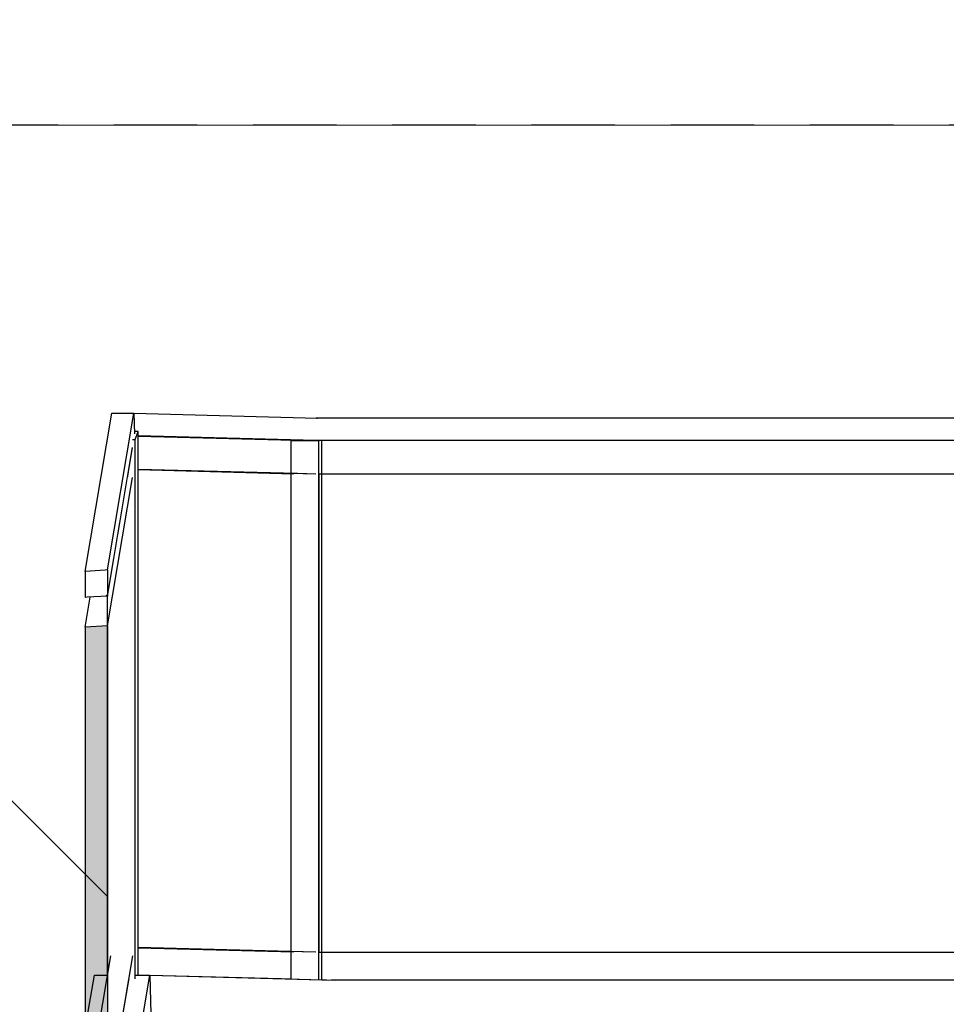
# Model space of a CAD drawing. Header units: millimetres. Extents: x -36478 to 31050, y -14815 to 11827.
# Tile 28 of 256: x -10737 to -9905, y 2391 to 3275. Entities that reach past the tile are written whole.
import ezdxf

# ---------------------------------------------------------------- set-up
doc = ezdxf.new("R2010")
doc.units = ezdxf.units.MM
doc.header["$MEASUREMENT"] = 0
doc.linetypes.add('Wipeout_Contour', pattern=[1000, 0, -1000])
doc.linetypes.add('Čárkovaná S', pattern=[125, 75, -50])
for name, color, linetype in [('2D prvky - obecné', 7, 'Continuous'), ('Nové_0', 7, 'Continuous'), ('Nové_Kóty - SP', 7, 'Continuous'), ('Nové_Popis', 7, 'Continuous'), ('Nové_Výplně - Povrchové', 7, 'Continuous'), ('Nové_Výplně – Řezové', 7, 'Continuous')]:
    doc.layers.add(name, color=color, linetype=linetype)
doc.styles.add('GENEROVANÝ_STYL_2', font='txt')
doc.dimstyles.new('GENEROVANÝ_STYL__1', dxfattribs={"dimtxt": 125, "dimasz": 190, "dimexe": 0.18, "dimexo": 300, "dimgap": 0, "dimtad": 1, "dimdec": 0, "dimzin": 0, "dimdsep": 46, "dimtxsty": 'GENEROVANÝ_STYL_2', "dimblk": 'ARROWHEAD_6', "dimblk1": 'ARROWHEAD_6', "dimblk2": 'ARROWHEAD_6', "dimcen": 0.09, "dimclrd": 1, "dimclre": 1, "dimclrt": 1, "dimazin": 0, "dimtfac": 1, "dimtdec": 4, "dimtmove": 0, "dimatfit": 3, "dimfxl": 1, "dimtolj": 1, "dimtzin": 0, "dimarcsym": 0})

# ---------------------------------------------------------------- blocks, each defined once
blk = doc.blocks.new('*D6337')
at = {"layer": 'Nové_Kóty - SP', "color": 1, "linetype": 'Continuous', "lineweight": 25}
for p, q in [((-12135.9, 7059.96), (-12135.9, 7209.96)), ((-12035.9, 6959.96), (-12235.9, 7159.96)), ((-11835.9, 7059.96), (-12323.4, 7059.96)), ((-12135.9, 331.03), (-12135.9, 7059.96)), ((-12235.9, 431.03), (-12035.9, 231.03)), ((-11835.9, 331.03), (-12323.4, 331.03))]:
    blk.add_line(p, q, dxfattribs=at)
at = {"layer": 'Nové_Kóty - SP', "color": 1, "lineweight": 25, "char_height": 125, "attachment_point": 7, "rotation": 90, "style": 'GENEROVANÝ_STYL_2'}
for s, insert in [('\\A1;{\\pql;\\fArial|b0|i0|c0|p38;6\xa0729}', (-12160.9, 3481.78)), ('\\A1;{\\pql;\\fArial|b0|i0|c0|p38;140}', (-11975.14, 360.64))]:
    blk.add_mtext(s, dxfattribs=dict(at, insert=insert))
blk = doc.blocks.new('ARROWHEAD_6')
at = {"color": 0, "linetype": 'Continuous', "lineweight": 0}
for p, q in [((-0.5, -0.5), (0.5, 0.5)), ((0, 0), (-1, 0))]:
    blk.add_line(p, q, dxfattribs=at)

msp = doc.modelspace()

# ---------------------------------------------------------------- wipeouts: each hides what was drawn before it
at = {"color": 254, "linetype": 'Wipeout_Contour', "lineweight": 0, "ltscale": 44363.630634}
msp.add_wipeout([(-9603.66, 3480), (-11544.66, 3480), (-11544.66, 3180), (-9603.66, 3180)], dxfattribs=at).dxf.layer = 'Nové_Výplně - Povrchové'
at = {"color": 254, "linetype": 'Wipeout_Contour', "lineweight": 0, "ltscale": 44062.911382}
msp.add_wipeout([(-10658.48, 2759.67), (-10658.48, 2757.44), (-10635.95, 2890.62), (-10635.95, 2890.79)], dxfattribs=at).dxf.layer = 'Nové_Výplně - Povrchové'

# ---------------------------------------------------------------- next in the draw order: wipeouts: each hides what was drawn before it
at = {"color": 254, "linetype": 'Wipeout_Contour', "lineweight": 0, "ltscale": 66123.67784}
msp.add_wipeout([(-10634.7, 2921.5), (-10658.5, 2780.8), (-10658.48, 2759.67), (-10635.95, 2890.79), (-10635.96, 2898.04), (-10634.16, 2902.92)], dxfattribs=at).dxf.layer = 'Nové_Výplně - Povrchové'

# ---------------------------------------------------------------- next in the draw order: wipeouts: each hides what was drawn before it
at = {"color": 254, "linetype": 'Wipeout_Contour', "lineweight": 0, "ltscale": 33060.500384}
msp.add_wipeout([(-10658.5, 2780.8), (-10634.7, 2921.5), (-10660.38, 2780.68)], dxfattribs=at).dxf.layer = 'Nové_Výplně - Povrchové'

# ---------------------------------------------------------------- next in the draw order: wipeouts: each hides what was drawn before it
at = {"color": 254, "linetype": 'Wipeout_Contour', "lineweight": 0, "ltscale": 44128.013028}
msp.add_wipeout([(-10660.38, 2780.68), (-10634.7, 2921.5), (-10654.59, 2921.5), (-10678.61, 2779.52)], dxfattribs=at).dxf.layer = 'Nové_Výplně - Povrchové'

# ---------------------------------------------------------------- next in the draw order: wipeouts: each hides what was drawn before it
at = {"color": 254, "linetype": 'Wipeout_Contour', "lineweight": 0, "ltscale": 87826.617926}
msp.add_wipeout([(-10635.95, 2890.62), (-10640.46, 2863.96), (-10635.97, 2863.96), (-10635.97, 2434.55), (-10639.49, 2413.76), (-10633.48, 2413.77), (-10633.48, 2898.04), (-10635.96, 2898.04)], dxfattribs=at).dxf.layer = 'Nové_Výplně - Povrchové'

# ---------------------------------------------------------------- next in the draw order: wipeouts: each hides what was drawn before it
at = {"color": 254, "linetype": 'Wipeout_Contour', "lineweight": 0, "ltscale": 54752.085109}
msp.add_wipeout([(-10633.48, 2898.04), (-10633.48, 2413.77), (-10632.92, 2417.11), (-10630.93, 2417.11), (-10630.93, 2904.96)], dxfattribs=at).dxf.layer = 'Nové_Výplně - Povrchové'

# ---------------------------------------------------------------- next in the draw order: wipeouts: each hides what was drawn before it
at = {"color": 254, "linetype": 'Wipeout_Contour', "lineweight": 0, "ltscale": 55111.929301}
msp.add_wipeout([(-10634.16, 2902.92), (-10635.96, 2898.04), (-10633.48, 2898.04), (-10630.93, 2904.96), (-10633.35, 2904.96)], dxfattribs=at).dxf.layer = 'Nové_Výplně - Povrchové'

# ---------------------------------------------------------------- next in the draw order: wipeouts: each hides what was drawn before it
at = {"color": 254, "linetype": 'Wipeout_Contour', "lineweight": 0, "ltscale": 343769.563132}
msp.add_wipeout([(-11544.66, 3180), (-11544.66, 480), (-9603.66, 480), (-9603.66, 1653.2), (-9607.86, 1629.01), (-9708.4, 1622.71), (-9708.4, 1660.23), (-10597, 1660.23), (-10613.33, 1566.02), (-10713.88, 1559.72), (-10713.88, 1793.06), (-10695.34, 1900), (-10678.61, 1900), (-10678.61, 2200.13), (-10675.05, 2221.13), (-10688.76, 2220.26), (-10693.66, 2219.96), (-10693.71, 2272.93), (-10693.71, 2278.35), (-10678.61, 2367.61), (-10678.61, 2729.54), (-10674.05, 2756.45), (-10676.65, 2756.28), (-10678.59, 2756.16), (-10678.61, 2777.31), (-10678.61, 2779.52), (-10654.59, 2921.5), (-10634.7, 2921.5), (-10469.87, 2917.21), (-10469.87, 2916.97), (-9603.66, 2916.97), (-9603.66, 3180)], dxfattribs=at).dxf.layer = 'Nové_Výplně - Povrchové'

# ---------------------------------------------------------------- next in the draw order: linework, layer by layer
at = {"layer": '2D prvky - obecné', "color": 254, "linetype": 'Čárkovaná S', "lineweight": 13}
msp.add_line((-18527.78, 3180.38), (-9430.74, 3180.38), dxfattribs=at)
at = {"layer": '2D prvky - obecné', "color": 255, "linetype": 'Continuous', "lineweight": 13}
msp.add_line((-18227.04, 3180), (-9379.49, 3180), dxfattribs=at)

# ---------------------------------------------------------------- next in the draw order: wipeouts: each hides what was drawn before it
at = {"color": 254, "linetype": 'Wipeout_Contour', "lineweight": 0, "ltscale": 65567.212748}
msp.add_wipeout([(-10630.93, 2871.41), (-10493.6, 2867.83), (-10493.6, 2896.97), (-10493.6, 2897.25), (-10491.11, 2897.25), (-10630.93, 2900.89)], dxfattribs=at).dxf.layer = 'Nové_Výplně - Povrchové'
at = {"color": 254, "linetype": 'Wipeout_Contour', "lineweight": 0, "ltscale": 41764.743158}
msp.add_wipeout([(-9603.66, 2896.97), (-10466.02, 2896.97), (-10466.02, 2866.97), (-9603.66, 2866.97)], dxfattribs=at).dxf.layer = 'Nové_Výplně - Povrchové'
at = {"color": 254, "linetype": 'Wipeout_Contour', "lineweight": 0, "ltscale": 66092.079889}
msp.add_wipeout([(-10674.05, 2756.45), (-10678.61, 2729.54), (-10658.5, 2730.78), (-10635.97, 2863.96), (-10640.46, 2863.96), (-10658.48, 2757.44)], dxfattribs=at).dxf.layer = 'Nové_Výplně - Povrchové'
at = {"color": 254, "linetype": 'Wipeout_Contour', "lineweight": 0, "ltscale": 54242.246633}
msp.add_wipeout([(-10493.6, 2437.9), (-10630.93, 2441.48), (-10630.93, 2417.11), (-10620.51, 2417.11), (-10493.6, 2413.81)], dxfattribs=at).dxf.layer = 'Nové_Výplně - Povrchové'
at = {"color": 254, "linetype": 'Wipeout_Contour', "lineweight": 0, "ltscale": 62755.290482}
msp.add_wipeout([(-9603.66, 2437.56), (-10466.02, 2437.56), (-10466.02, 2413.09), (-10454.95, 2412.8), (-10454.95, 2412.56), (-9603.66, 2412.56)], dxfattribs=at).dxf.layer = 'Nové_Výplně - Povrchové'

# ---------------------------------------------------------------- next in the draw order: wipeouts: each hides what was drawn before it
at = {"color": 254, "linetype": 'Wipeout_Contour', "lineweight": 0, "ltscale": 87707.442782}
msp.add_wipeout([(-10470.96, 2897.37), (-10634.7, 2921.5), (-10634.16, 2902.92), (-10633.35, 2904.96), (-10630.93, 2904.96), (-10630.93, 2901.4), (-10471.23, 2897.25), (-10470.96, 2897.25)], dxfattribs=at).dxf.layer = 'Nové_Výplně - Povrchové'
at = {"color": 254, "linetype": 'Wipeout_Contour', "lineweight": 0, "ltscale": 43337.220009}
msp.add_wipeout([(-10471.23, 2437.84), (-10630.93, 2441.99), (-10630.93, 2441.48), (-10491.11, 2437.84)], dxfattribs=at).dxf.layer = 'Nové_Výplně - Povrchové'

# ---------------------------------------------------------------- next in the draw order: wipeouts: each hides what was drawn before it
at = {"color": 254, "linetype": 'Wipeout_Contour', "lineweight": 0, "ltscale": 54501.780625}
msp.add_wipeout([(-10634.7, 2921.5), (-10470.96, 2897.37), (-10470.96, 2916.97), (-10469.87, 2916.97), (-10469.87, 2917.21)], dxfattribs=at).dxf.layer = 'Nové_Výplně - Povrchové'
at = {"color": 254, "linetype": 'Wipeout_Contour', "lineweight": 0, "ltscale": 43527.651661}
msp.add_wipeout([(-10630.93, 2441.99), (-10471.23, 2437.84), (-10471.23, 2867.25), (-10630.93, 2871.41)], dxfattribs=at).dxf.layer = 'Nové_Výplně - Povrchové'

# ---------------------------------------------------------------- next in the draw order: linework, layer by layer
at = {"layer": 'Nové_0', "color": 1, "linetype": 'Continuous', "lineweight": 25}
msp.add_line((-10654.59, 2921.5), (-10634.7, 2921.5), dxfattribs=at)

# ---------------------------------------------------------------- next in the draw order: wipeouts: each hides what was drawn before it
at = {"color": 254, "linetype": 'Wipeout_Contour', "lineweight": 0, "ltscale": 43806.80241}
msp.add_wipeout([(-10490.95, 2897.25), (-10630.93, 2901.39), (-10630.93, 2900.89), (-10491.11, 2897.25)], dxfattribs=at).dxf.layer = 'Nové_Výplně - Povrchové'

# ---------------------------------------------------------------- next in the draw order: wipeouts: each hides what was drawn before it
at = {"color": 254, "linetype": 'Wipeout_Contour', "lineweight": 0, "ltscale": 43787.189011}
msp.add_wipeout([(-10630.93, 2901.39), (-10490.71, 2897.24), (-10470.96, 2897.24), (-10630.93, 2901.4)], dxfattribs=at).dxf.layer = 'Nové_Výplně - Povrchové'

# ---------------------------------------------------------------- next in the draw order: linework, layer by layer
at = {"layer": 'Nové_0', "color": 1, "linetype": 'Continuous', "lineweight": 25}
for p, q in [((-10634.7, 2921.5), (-10634.16, 2902.92)), ((-10633.48, 2898.04), (-10630.93, 2904.96)), ((-10630.93, 2904.96), (-10633.35, 2904.96)), ((-10635.96, 2898.04), (-10633.48, 2898.04))]:
    msp.add_line(p, q, dxfattribs=at)

# ---------------------------------------------------------------- next in the draw order: wipeouts: each hides what was drawn before it
at = {"color": 254, "linetype": 'Wipeout_Contour', "lineweight": 0, "ltscale": 162511.100705}
msp.add_wipeout([(-10493.6, 2437.9), (-10493.6, 2413.81), (-10468.75, 2413.16), (-10468.75, 2896.97), (-10468.74, 2896.97), (-10468.74, 2897.25), (-10471.23, 2897.25), (-10470.96, 2897.24), (-10490.71, 2897.24), (-10490.95, 2897.25), (-10493.6, 2897.25), (-10493.6, 2867.83), (-10471.23, 2867.25), (-10471.23, 2437.84), (-10491.11, 2437.84)], dxfattribs=at).dxf.layer = 'Nové_Výplně - Povrchové'

# ---------------------------------------------------------------- next in the draw order: linework, layer by layer
at = {"layer": 'Nové_0', "color": 1, "linetype": 'Continuous', "lineweight": 25}
for p, q in [((-10630.93, 2900.89), (-10491.11, 2897.25)), ((-10493.6, 2897.25), (-10491.11, 2897.25)), ((-10493.6, 2896.97), (-10493.6, 2897.25)), ((-10630.93, 2870.89), (-10491.11, 2867.25)), ((-10491.11, 2437.84), (-10630.93, 2441.48))]:
    msp.add_line(p, q, dxfattribs=at)

# ---------------------------------------------------------------- next in the draw order: wipeouts: each hides what was drawn before it
at = {"color": 254, "linetype": 'Wipeout_Contour', "lineweight": 0, "ltscale": 129854.048501}
msp.add_wipeout([(-10468.74, 2896.97), (-10468.48, 2896.97), (-10468.48, 2413.15), (-10466.31, 2413.1), (-10466.31, 2437.56), (-10468.47, 2437.56), (-10468.47, 2866.97), (-10466.31, 2866.97), (-10466.31, 2896.97), (-10468.47, 2896.97), (-10468.47, 2897.24), (-10468.74, 2897.25)], dxfattribs=at).dxf.layer = 'Nové_Výplně - Povrchové'

# ---------------------------------------------------------------- next in the draw order: wipeouts: each hides what was drawn before it
at = {"color": 254, "linetype": 'Wipeout_Contour', "lineweight": 0, "ltscale": 43214.336429}
msp.add_wipeout([(-10457.67, 2363.69), (-10620.51, 2417.11), (-10619.05, 2367.07), (-10457.67, 2362.87)], dxfattribs=at).dxf.layer = 'Nové_Výplně - Povrchové'

# ---------------------------------------------------------------- next in the draw order: wipeouts: each hides what was drawn before it
at = {"color": 254, "linetype": 'Wipeout_Contour', "lineweight": 0, "ltscale": 53807.084123}
msp.add_wipeout([(-10454.95, 2412.8), (-10620.51, 2417.11), (-10457.67, 2363.69), (-10457.67, 2412.56), (-10454.95, 2412.56)], dxfattribs=at).dxf.layer = 'Nové_Výplně - Povrchové'

# ---------------------------------------------------------------- next in the draw order: linework, layer by layer
at = {"layer": 'Nové_0', "color": 1, "linetype": 'Continuous', "lineweight": 25}
msp.add_line((-10493.6, 2413.81), (-10493.6, 2896.97), dxfattribs=at)
msp.add_line((-10493.6, 2413.81), (-10493.6, 2896.97), dxfattribs=at)

# ---------------------------------------------------------------- next in the draw order: wipeouts: each hides what was drawn before it
at = {"color": 254, "linetype": 'Wipeout_Contour', "lineweight": 0, "ltscale": 43210.431967}
msp.add_wipeout([(-10468.48, 2896.97), (-10468.75, 2896.97), (-10468.75, 2413.16), (-10468.48, 2413.15)], dxfattribs=at).dxf.layer = 'Nové_Výplně - Povrchové'
at = {"color": 254, "linetype": 'Wipeout_Contour', "lineweight": 0, "ltscale": 43531.181575}
msp.add_wipeout([(-10643.4, 2228.67), (-10619.05, 2367.07), (-10620.51, 2417.11), (-10643.44, 2281.54)], dxfattribs=at).dxf.layer = 'Nové_Výplně - Povrchové'

# ---------------------------------------------------------------- next in the draw order: wipeouts: each hides what was drawn before it
at = {"color": 254, "linetype": 'Wipeout_Contour', "lineweight": 0, "ltscale": 43422.868577}
msp.add_wipeout([(-10466.31, 2896.97), (-10466.31, 2866.97), (-10466.02, 2866.97), (-10466.02, 2896.97)], dxfattribs=at).dxf.layer = 'Nové_Výplně - Povrchové'
at = {"color": 254, "linetype": 'Wipeout_Contour', "lineweight": 0, "ltscale": 42974.0325}
msp.add_wipeout([(-10466.31, 2413.1), (-10466.02, 2413.09), (-10466.02, 2437.56), (-10466.31, 2437.56)], dxfattribs=at).dxf.layer = 'Nové_Výplně - Povrchové'
at = {"color": 254, "linetype": 'Wipeout_Contour', "lineweight": 0, "ltscale": 32666.482664}
msp.add_wipeout([(-10643.44, 2281.54), (-10620.51, 2417.11), (-10647.96, 2281.26)], dxfattribs=at).dxf.layer = 'Nové_Výplně - Povrchové'

# ---------------------------------------------------------------- next in the draw order: wipeouts: each hides what was drawn before it
at = {"color": 254, "linetype": 'Wipeout_Contour', "lineweight": 0, "ltscale": 74381.911129}
msp.add_wipeout([(-10470.96, 2897.25), (-10468.74, 2897.25), (-10468.47, 2897.24), (-10468.47, 2896.97), (-9601.31, 2896.97), (-9601.31, 2916.97), (-10470.96, 2916.97)], dxfattribs=at).dxf.layer = 'Nové_Výplně - Povrchové'
at = {"color": 254, "linetype": 'Wipeout_Contour', "lineweight": 0, "ltscale": 41528.6318}
msp.add_wipeout([(-10468.47, 2866.97), (-10468.47, 2437.56), (-9601.31, 2437.56), (-9601.31, 2866.97)], dxfattribs=at).dxf.layer = 'Nové_Výplně - Povrchové'
at = {"color": 254, "linetype": 'Wipeout_Contour', "lineweight": 0, "ltscale": 98199.525247}
msp.add_wipeout([(-10678.61, 2367.61), (-10693.71, 2278.35), (-10647.96, 2281.26), (-10620.51, 2417.11), (-10632.92, 2417.11), (-10633.48, 2413.77), (-10639.49, 2413.76), (-10658.5, 2301.37), (-10678.61, 2300.13)], dxfattribs=at).dxf.layer = 'Nové_Výplně - Povrchové'
at = {"color": 254, "linetype": 'Wipeout_Contour', "lineweight": 0, "ltscale": 73451.961008}
msp.add_wipeout([(-10457.67, 2362.87), (-10482.54, 2362.87), (-10482.54, 2362.56), (-9601.31, 2362.56), (-9601.31, 2412.56), (-10457.67, 2412.56), (-10457.67, 2363.69)], dxfattribs=at).dxf.layer = 'Nové_Výplně - Povrchové'

# ---------------------------------------------------------------- next in the draw order: linework, layer by layer
at = {"layer": 'Nové_0', "color": 1, "linetype": 'Continuous', "lineweight": 25}
for p, q in [((-10634.7, 2921.5), (-10469.87, 2917.21)), ((-9601.31, 2916.97), (-10470.96, 2916.97)), ((-10469.87, 2917.21), (-10469.87, 2916.97)), ((-10630.93, 2417.11), (-10630.93, 2904.96)), ((-10630.93, 2901.4), (-10471.23, 2897.25)), ((-10493.6, 2896.97), (-10468.75, 2896.97)), ((-10491.11, 2897.25), (-10471.23, 2897.25)), ((-10471.23, 2897.25), (-10468.74, 2897.25)), ((-10468.75, 2896.97), (-10468.48, 2896.97)), ((-10468.75, 2413.16), (-10468.75, 2896.97)), ((-10468.74, 2897.25), (-10468.47, 2897.24)), ((-10468.74, 2413.16), (-10468.74, 2897.25)), ((-9601.31, 2896.97), (-10468.47, 2896.97)), ((-10466.02, 2413.09), (-10466.02, 2896.97)), ((-10630.93, 2871.41), (-10471.23, 2867.25)), ((-10468.47, 2866.97), (-9601.31, 2866.97)), ((-10678.61, 2729.54), (-10678.61, 2300.13)), ((-10471.23, 2437.84), (-10630.93, 2441.99)), ((-9601.31, 2437.56), (-10468.47, 2437.56)), ((-10693.71, 2278.35), (-10670.23, 2417.11)), ((-10620.51, 2417.11), (-10454.95, 2412.8)), ((-10620.51, 2417.11), (-10619.05, 2367.07)), ((-9601.31, 2412.56), (-10457.67, 2412.56)), ((-10454.95, 2412.8), (-10454.95, 2412.56))]:
    msp.add_line(p, q, dxfattribs=at)

# ---------------------------------------------------------------- next in the draw order: wipeouts: each hides what was drawn before it
at = {"color": 254, "linetype": 'Wipeout_Contour', "lineweight": 0, "ltscale": 43832.755919}
msp.add_wipeout([(-10635.97, 2863.96), (-10658.5, 2730.78), (-10658.5, 2301.37), (-10635.97, 2434.55)], dxfattribs=at).dxf.layer = 'Nové_Výplně - Povrchové'

# ---------------------------------------------------------------- next in the draw order: hatches: boundary and pattern name
at = {"layer": 'Nové_Výplně – Řezové', "linetype": 'Continuous', "lineweight": 0, "true_color": 0x3f2a2a}
msp.add_hatch(color=19, dxfattribs=at).paths.add_polyline_path([(-10678.61, 2729.54), (-10678.61, 2300.13), (-10658.5, 2301.37), (-10658.5, 2730.78)])

# ---------------------------------------------------------------- next in the draw order: linework, layer by layer
at = {"layer": 'Nové_0', "color": 1, "linetype": 'Continuous', "lineweight": 25}
for p, q in [((-10633.48, 2413.77), (-10633.48, 2898.04)), ((-10658.5, 2730.78), (-10678.61, 2729.54)), ((-10658.5, 2730.78), (-10658.5, 2301.37)), ((-10655.87, 2434.55), (-10678.61, 2300.13)), ((-10635.97, 2434.55), (-10658.5, 2301.37)), ((-10670.23, 2417.11), (-10658.35, 2417.11)), ((-10643.44, 2281.54), (-10620.51, 2417.11)), ((-10632.92, 2417.11), (-10620.51, 2417.11))]:
    msp.add_line(p, q, dxfattribs=at)
at = {"layer": 'Nové_Popis', "color": 1, "linetype": 'Continuous', "lineweight": 25}
msp.add_line((-10860.13, 2689.35), (-10658.5, 2487.72), dxfattribs=at)

# ---------------------------------------------------------------- next in the draw order: wipeouts: each hides what was drawn before it
at = {"color": 254, "linetype": 'Wipeout_Contour', "lineweight": 0, "ltscale": 88175.218616}
msp.add_wipeout([(-10658.5, 2780.8), (-10660.38, 2780.68), (-10678.61, 2779.52), (-10678.61, 2777.31), (-10678.59, 2756.16), (-10676.65, 2756.28), (-10658.48, 2757.44), (-10658.48, 2759.67)], dxfattribs=at).dxf.layer = 'Nové_Výplně – Řezové'

# ---------------------------------------------------------------- next in the draw order: hatches: boundary and pattern name
at = {"layer": 'Nové_Výplně – Řezové', "linetype": 'Continuous', "lineweight": 20, "true_color": 0xffaaaa}
h = msp.add_hatch(dxfattribs=at)
h.set_pattern_fill('Kov___ocel_0001', color=21, style=0, pattern_type=2)
h.set_pattern_definition([(45, (0, 0), (-79.5495, 79.5495), []), (45, (-26.52, 26.52), (-79.5495, 79.5495), [])])
h.paths.add_polyline_path([(-10658.5, 2780.8), (-10660.38, 2780.68), (-10678.61, 2779.52), (-10678.61, 2777.31), (-10678.59, 2756.16), (-10676.65, 2756.28), (-10658.48, 2757.44), (-10658.48, 2759.67)])

# ---------------------------------------------------------------- next in the draw order: linework, layer by layer
at = {"layer": 'Nové_0', "color": 1, "linetype": 'Continuous', "lineweight": 25}
for p, q in [((-10678.61, 2779.52), (-10654.59, 2921.5)), ((-10658.5, 2780.8), (-10634.7, 2921.5)), ((-10658.48, 2757.44), (-10635.95, 2890.62)), ((-10658.5, 2730.78), (-10635.97, 2863.96)), ((-10658.35, 2413.72), (-10658.35, 2758.22)), ((-10678.61, 2729.54), (-10674.05, 2756.45))]:
    msp.add_line(p, q, dxfattribs=at)
at = {"layer": 'Nové_0', "color": 1, "linetype": 'Continuous', "lineweight": 25, "flags": 128}
for points in [[(-10658.5, 2780.8), (-10660.38, 2780.68), (-10678.61, 2779.52)], [(-10678.61, 2779.52), (-10678.61, 2777.31), (-10678.59, 2756.16)], [(-10658.5, 2780.8), (-10658.48, 2759.67), (-10658.48, 2757.44)], [(-10658.48, 2757.44), (-10676.65, 2756.28), (-10678.59, 2756.16)]]:
    msp.add_lwpolyline(points, dxfattribs=at)

# ---------------------------------------------------------------- next in the draw order: dimensions: what is measured, and where the dimension line sits
at = {"layer": 'Nové_Kóty - SP', "color": 1, "linetype": 'Continuous', "lineweight": 25}
dim = msp.add_linear_dim(base=(-12135.9, 7059.96), p1=(-11807.58, 331.03), p2=(-9919.11, 7059.96), angle=90, dimstyle='GENEROVANÝ_STYL__1', dxfattribs=at)
dim.commit()
dim.dimension.update_dxf_attribs({"geometry": '*D6337', "text_midpoint": (-12223.4, 3696.49), "dimtype": 160, "text_rotation": 90})

doc.saveas('drawing.dxf')
